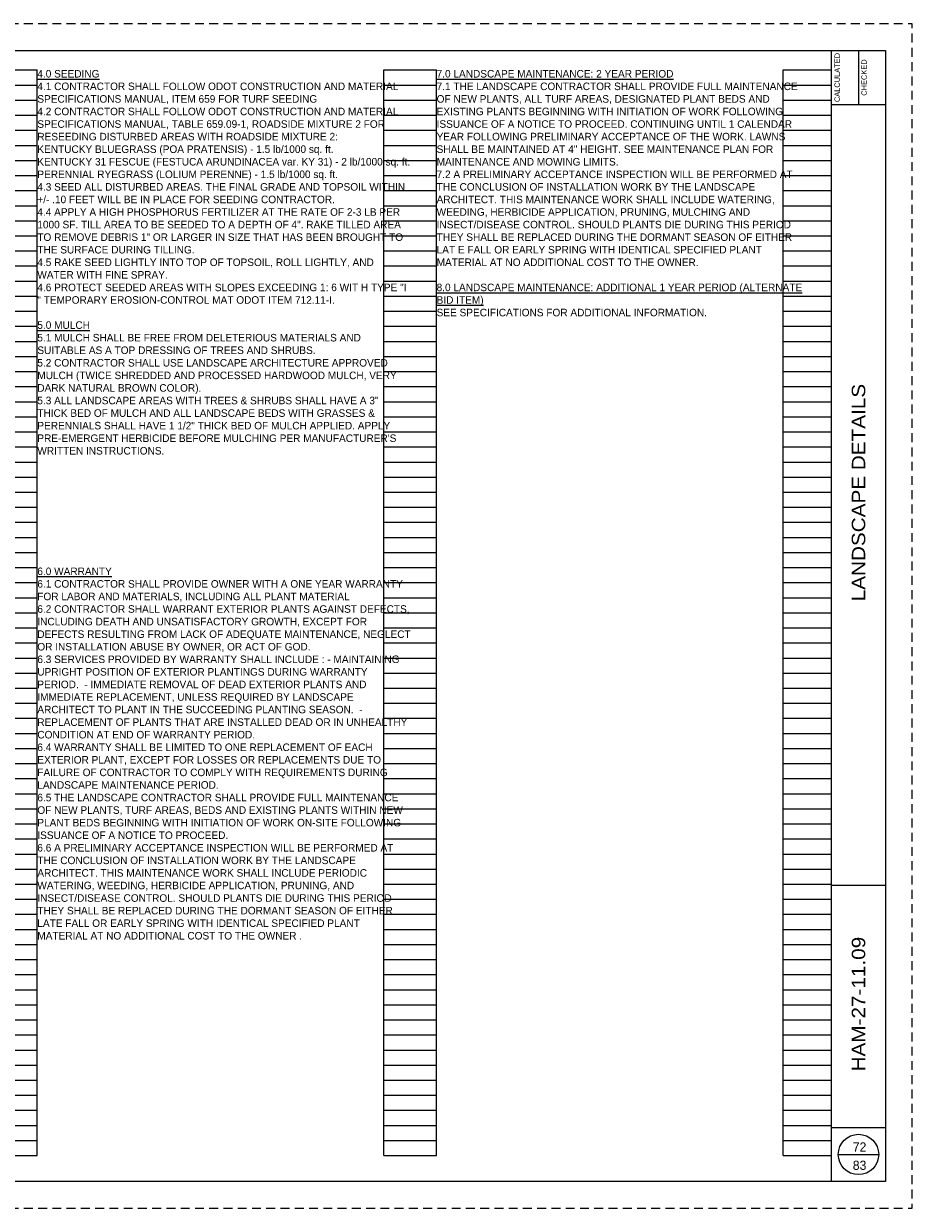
# Paper-space layout '113851PD002' of a CAD drawing. Header units: feet. Extents: x 0 to 187, y -1 to 115.
# Tile 2 of 4: x 17 to 34, y -1 to 21. Entities that reach past the tile are written whole.
import ezdxf
from ezdxf.enums import TextEntityAlignment as Align

# ---------------------------------------------------------------- set-up
doc = ezdxf.new("R2010")
doc.units = ezdxf.units.FT
doc.header["$MEASUREMENT"] = 0
doc.linetypes.add('OhDOT_USTN3', pattern=[0.22, 0.165, -0.055])
doc.layers.add('0_Mview', color=7, linetype='Continuous', plot=False)
for name, color, linetype in [('C-ANNO-TEXT', 7, 'Continuous'), ('PDF2_Text', 7, 'Continuous'), ('SH_Border', 7, 'Continuous'), ('SH_Cut_Line', 7, 'OhDOT_USTN3'), ('SH_Data', 7, 'Continuous')]:
    doc.layers.add(name, color=color, linetype=linetype)
doc.styles.add('Font 70-Main Title', font='txt', dxfattribs={"width": 1.15, "height": 0.25})
doc.styles.add('Slanted-Normal', font='font31.shx', dxfattribs={"height": 0.14})
doc.styles.add('Straight-Normal', font='font30.shx', dxfattribs={"height": 0.14})
doc.styles.add('Straight-Sub Title', font='font30.shx', dxfattribs={"height": 0.17})

# ---------------------------------------------------------------- blocks, each defined once
blk = doc.blocks.new('BLKWO')
at = {"layer": 'SH_Border', "color": 7, "linetype": 'Continuous'}
for p, q in [((32.5, 0.5), (32.5, 21.5)), ((33, 21.5), (33, 20.5)), ((32.5, 20.5), (33.5, 20.5)), ((32.5, 6), (33.5, 6)), ((32.5, 1.5), (33.5, 1.5))]:
    blk.add_line(p, q, dxfattribs=at)
at = {"layer": 'SH_Border', "color": 7, "linetype": 'Continuous', "flags": 128}
blk.add_lwpolyline([(2, 21.5), (33.5, 21.5), (33.5, 0.5), (2, 0.5), (2, 21.5)], close=True, dxfattribs=at)
at = {"layer": 'SH_Cut_Line', "color": 7, "linetype": 'OhDOT_USTN3', "flags": 128}
blk.add_lwpolyline([(0, 0), (34, 0), (34, 22), (0, 22), (0, 0)], close=True, dxfattribs=at)
at = {"layer": 'SH_Data', "color": 7, "linetype": 'Continuous'}
blk.add_line((32.625, 1), (33.375, 1), dxfattribs=at)
blk.add_circle((33, 1), 0.375, dxfattribs=at)
at = {"layer": 'SH_Data', "color": 7, "linetype": 'Continuous', "style": 'Straight-Normal'}
for s, p in [('CALCULATED', (32.553, 21)), ('CHECKED', (33.053, 21))]:
    blk.add_text(s, height=0.1, rotation=90, dxfattribs=at).set_placement(p, align=Align.TOP_CENTER)
at = {"layer": 'SH_Data', "style": 'Straight-Normal'}
for tag, p in [('CALCULATED', (32.989, 21.02)), ('CHECKED', (33.489, 21.02))]:
    blk.add_attdef(tag, text='', height=0.14, rotation=90, dxfattribs=at).set_placement(p, align=Align.BOTTOM_CENTER)
at = {"layer": 'SH_Data', "style": 'Font 70-Main Title', "width": 1.15}
for tag, p in [('TITLEAREA2M', (33, 13.292)), ('TITLEAREA1', (33, 3.792))]:
    blk.add_attdef(tag, text='', height=0.25, rotation=90, dxfattribs=at).set_placement(p, align=Align.MIDDLE_CENTER)
at = {"layer": 'SH_Data', "style": 'Straight-Sub Title'}
for tag, p in [('SHEETNO', (33.02, 1.003)), ('SHEETTOTAL', (33.02, 0.663))]:
    blk.add_attdef(tag, text='', height=0.17, dxfattribs=at).set_placement(p, align=Align.BOTTOM_CENTER)
blk = doc.blocks.new('4COL')
at = {"layer": 'Defpoints', "color": 3, "linetype": 'Continuous'}
for p, q in [((2, 0.98), (2, 21.14)), ((2, 21.14), (2.9, 21.14)), ((2.9, 0.98), (2.9, 21.14)), ((9.34, 0.98), (9.34, 21.14)), ((9.34, 21.14), (10.32, 21.14)), ((10.32, 0.98), (10.32, 21.14)), ((16.76, 0.98), (16.76, 21.14)), ((16.76, 21.14), (17.74, 21.14)), ((17.74, 0.98), (17.74, 21.14)), ((24.18, 0.98), (24.18, 21.14)), ((24.18, 21.14), (25.16, 21.14)), ((25.16, 0.98), (25.16, 21.14)), ((31.6, 0.98), (31.6, 21.14)), ((31.6, 21.14), (32.5, 21.14)), ((32.5, 0.98), (32.5, 21.14)), ((2, 20.86), (2.9, 20.86)), ((9.34, 20.86), (10.32, 20.86)), ((16.76, 20.86), (17.74, 20.86)), ((24.18, 20.86), (25.16, 20.86)), ((31.6, 20.86), (32.5, 20.86)), ((2, 20.58), (2.9, 20.58)), ((9.34, 20.58), (10.32, 20.58)), ((16.76, 20.58), (17.74, 20.58)), ((24.18, 20.58), (25.16, 20.58)), ((31.6, 20.58), (32.5, 20.58)), ((2, 20.3), (2.9, 20.3)), ((9.34, 20.3), (10.32, 20.3)), ((16.76, 20.3), (17.74, 20.3)), ((24.18, 20.3), (25.16, 20.3)), ((31.6, 20.3), (32.5, 20.3)), ((2, 20.02), (2.9, 20.02)), ((9.34, 20.02), (10.32, 20.02)), ((16.76, 20.02), (17.74, 20.02)), ((24.18, 20.02), (25.16, 20.02)), ((31.6, 20.02), (32.5, 20.02)), ((2, 19.74), (2.9, 19.74)), ((9.34, 19.74), (10.32, 19.74)), ((16.76, 19.74), (17.74, 19.74)), ((24.18, 19.74), (25.16, 19.74)), ((31.6, 19.74), (32.5, 19.74)), ((2, 19.46), (2.9, 19.46)), ((9.34, 19.46), (10.32, 19.46)), ((16.76, 19.46), (17.74, 19.46)), ((24.18, 19.46), (25.16, 19.46)), ((31.6, 19.46), (32.5, 19.46)), ((2, 19.18), (2.9, 19.18)), ((9.34, 19.18), (10.32, 19.18)), ((16.76, 19.18), (17.74, 19.18)), ((24.18, 19.18), (25.16, 19.18)), ((31.6, 19.18), (32.5, 19.18)), ((2, 18.9), (2.9, 18.9)), ((9.34, 18.9), (10.32, 18.9)), ((16.76, 18.9), (17.74, 18.9)), ((24.18, 18.9), (25.16, 18.9)), ((31.6, 18.9), (32.5, 18.9)), ((2, 18.62), (2.9, 18.62)), ((9.34, 18.62), (10.32, 18.62)), ((16.76, 18.62), (17.74, 18.62)), ((24.18, 18.62), (25.16, 18.62)), ((31.6, 18.62), (32.5, 18.62)), ((2, 18.34), (2.9, 18.34)), ((9.34, 18.34), (10.32, 18.34)), ((16.76, 18.34), (17.74, 18.34)), ((24.18, 18.34), (25.16, 18.34)), ((31.6, 18.34), (32.5, 18.34)), ((2, 18.06), (2.9, 18.06)), ((9.34, 18.06), (10.32, 18.06)), ((16.76, 18.06), (17.74, 18.06)), ((24.18, 18.06), (25.16, 18.06)), ((31.6, 18.06), (32.5, 18.06)), ((2, 17.78), (2.9, 17.78)), ((9.34, 17.78), (10.32, 17.78)), ((16.76, 17.78), (17.74, 17.78)), ((24.18, 17.78), (25.16, 17.78)), ((31.6, 17.78), (32.5, 17.78)), ((2, 17.5), (2.9, 17.5)), ((9.34, 17.5), (10.32, 17.5)), ((16.76, 17.5), (17.74, 17.5)), ((24.18, 17.5), (25.16, 17.5)), ((31.6, 17.5), (32.5, 17.5)), ((2, 17.22), (2.9, 17.22)), ((9.34, 17.22), (10.32, 17.22)), ((16.76, 17.22), (17.74, 17.22)), ((24.18, 17.22), (25.16, 17.22)), ((31.6, 17.22), (32.5, 17.22)), ((2, 16.94), (2.9, 16.94)), ((9.34, 16.94), (10.32, 16.94)), ((16.76, 16.94), (17.74, 16.94)), ((24.18, 16.94), (25.16, 16.94)), ((31.6, 16.94), (32.5, 16.94)), ((2, 16.66), (2.9, 16.66)), ((9.34, 16.66), (10.32, 16.66)), ((16.76, 16.66), (17.74, 16.66)), ((24.18, 16.66), (25.16, 16.66)), ((31.6, 16.66), (32.5, 16.66)), ((2, 16.38), (2.9, 16.38)), ((9.34, 16.38), (10.32, 16.38)), ((16.76, 16.38), (17.74, 16.38)), ((24.18, 16.38), (25.16, 16.38)), ((31.6, 16.38), (32.5, 16.38)), ((2, 16.1), (2.9, 16.1)), ((9.34, 16.1), (10.32, 16.1)), ((16.76, 16.1), (17.74, 16.1)), ((24.18, 16.1), (25.16, 16.1)), ((31.6, 16.1), (32.5, 16.1)), ((2, 15.82), (2.9, 15.82)), ((9.34, 15.82), (10.32, 15.82)), ((16.76, 15.82), (17.74, 15.82)), ((24.18, 15.82), (25.16, 15.82)), ((31.6, 15.82), (32.5, 15.82)), ((2, 15.54), (2.9, 15.54)), ((9.34, 15.54), (10.32, 15.54)), ((16.76, 15.54), (17.74, 15.54)), ((24.18, 15.54), (25.16, 15.54)), ((31.6, 15.54), (32.5, 15.54)), ((2, 15.26), (2.9, 15.26)), ((9.34, 15.26), (10.32, 15.26)), ((16.76, 15.26), (17.74, 15.26)), ((24.18, 15.26), (25.16, 15.26)), ((31.6, 15.26), (32.5, 15.26)), ((2, 14.98), (2.9, 14.98)), ((9.34, 14.98), (10.32, 14.98)), ((16.76, 14.98), (17.74, 14.98)), ((24.18, 14.98), (25.16, 14.98)), ((31.6, 14.98), (32.5, 14.98)), ((2, 14.7), (2.9, 14.7)), ((9.34, 14.7), (10.32, 14.7)), ((16.76, 14.7), (17.74, 14.7)), ((24.18, 14.7), (25.16, 14.7)), ((31.6, 14.7), (32.5, 14.7)), ((2, 14.42), (2.9, 14.42)), ((9.34, 14.42), (10.32, 14.42)), ((16.76, 14.42), (17.74, 14.42)), ((24.18, 14.42), (25.16, 14.42)), ((31.6, 14.42), (32.5, 14.42)), ((2, 14.14), (2.9, 14.14)), ((9.34, 14.14), (10.32, 14.14)), ((16.76, 14.14), (17.74, 14.14)), ((24.18, 14.14), (25.16, 14.14)), ((31.6, 14.14), (32.5, 14.14)), ((2, 13.86), (2.9, 13.86)), ((9.34, 13.86), (10.32, 13.86)), ((16.76, 13.86), (17.74, 13.86)), ((24.18, 13.86), (25.16, 13.86)), ((31.6, 13.86), (32.5, 13.86)), ((2, 13.58), (2.9, 13.58)), ((9.34, 13.58), (10.32, 13.58)), ((16.76, 13.58), (17.74, 13.58)), ((24.18, 13.58), (25.16, 13.58)), ((31.6, 13.58), (32.5, 13.58)), ((2, 13.3), (2.9, 13.3)), ((9.34, 13.3), (10.32, 13.3)), ((16.76, 13.3), (17.74, 13.3)), ((24.18, 13.3), (25.16, 13.3)), ((31.6, 13.3), (32.5, 13.3)), ((2, 13.02), (2.9, 13.02)), ((9.34, 13.02), (10.32, 13.02)), ((16.76, 13.02), (17.74, 13.02)), ((24.18, 13.02), (25.16, 13.02)), ((31.6, 13.02), (32.5, 13.02)), ((2, 12.74), (2.9, 12.74)), ((9.34, 12.74), (10.32, 12.74)), ((16.76, 12.74), (17.74, 12.74)), ((24.18, 12.74), (25.16, 12.74)), ((31.6, 12.74), (32.5, 12.74)), ((2, 12.46), (2.9, 12.46)), ((9.34, 12.46), (10.32, 12.46)), ((16.76, 12.46), (17.74, 12.46)), ((24.18, 12.46), (25.16, 12.46)), ((31.6, 12.46), (32.5, 12.46)), ((2, 12.18), (2.9, 12.18)), ((9.34, 12.18), (10.32, 12.18)), ((16.76, 12.18), (17.74, 12.18)), ((24.18, 12.18), (25.16, 12.18)), ((31.6, 12.18), (32.5, 12.18)), ((2, 11.9), (2.9, 11.9)), ((9.34, 11.9), (10.32, 11.9)), ((16.76, 11.9), (17.74, 11.9)), ((24.18, 11.9), (25.16, 11.9)), ((31.6, 11.9), (32.5, 11.9)), ((2, 11.62), (2.9, 11.62)), ((9.34, 11.62), (10.32, 11.62)), ((16.76, 11.62), (17.74, 11.62)), ((24.18, 11.62), (25.16, 11.62)), ((31.6, 11.62), (32.5, 11.62)), ((2, 11.34), (2.9, 11.34)), ((9.34, 11.34), (10.32, 11.34)), ((16.76, 11.34), (17.74, 11.34)), ((24.18, 11.34), (25.16, 11.34)), ((31.6, 11.34), (32.5, 11.34)), ((2, 11.06), (2.9, 11.06)), ((9.34, 11.06), (10.32, 11.06)), ((16.76, 11.06), (17.74, 11.06)), ((24.18, 11.06), (25.16, 11.06)), ((31.6, 11.06), (32.5, 11.06)), ((2, 10.78), (2.9, 10.78)), ((9.34, 10.78), (10.32, 10.78)), ((16.76, 10.78), (17.74, 10.78)), ((24.18, 10.78), (25.16, 10.78)), ((31.6, 10.78), (32.5, 10.78)), ((2, 10.5), (2.9, 10.5)), ((9.34, 10.5), (10.32, 10.5)), ((16.76, 10.5), (17.74, 10.5)), ((24.18, 10.5), (25.16, 10.5)), ((31.6, 10.5), (32.5, 10.5)), ((2, 10.22), (2.9, 10.22)), ((9.34, 10.22), (10.32, 10.22)), ((16.76, 10.22), (17.74, 10.22)), ((24.18, 10.22), (25.16, 10.22)), ((31.6, 10.22), (32.5, 10.22)), ((2, 9.94), (2.9, 9.94)), ((9.34, 9.94), (10.32, 9.94)), ((16.76, 9.94), (17.74, 9.94)), ((24.18, 9.94), (25.16, 9.94)), ((31.6, 9.94), (32.5, 9.94)), ((2, 9.66), (2.9, 9.66)), ((9.34, 9.66), (10.32, 9.66)), ((16.76, 9.66), (17.74, 9.66)), ((24.18, 9.66), (25.16, 9.66)), ((31.6, 9.66), (32.5, 9.66)), ((2, 9.38), (2.9, 9.38)), ((9.34, 9.38), (10.32, 9.38)), ((16.76, 9.38), (17.74, 9.38)), ((24.18, 9.38), (25.16, 9.38)), ((31.6, 9.38), (32.5, 9.38)), ((2, 9.1), (2.9, 9.1)), ((9.34, 9.1), (10.32, 9.1)), ((16.76, 9.1), (17.74, 9.1)), ((24.18, 9.1), (25.16, 9.1)), ((31.6, 9.1), (32.5, 9.1)), ((2, 8.82), (2.9, 8.82)), ((9.34, 8.82), (10.32, 8.82)), ((16.76, 8.82), (17.74, 8.82)), ((24.18, 8.82), (25.16, 8.82)), ((31.6, 8.82), (32.5, 8.82)), ((2, 8.54), (2.9, 8.54)), ((9.34, 8.54), (10.32, 8.54)), ((16.76, 8.54), (17.74, 8.54)), ((24.18, 8.54), (25.16, 8.54)), ((31.6, 8.54), (32.5, 8.54)), ((2, 8.26), (2.9, 8.26)), ((9.34, 8.26), (10.32, 8.26)), ((16.76, 8.26), (17.74, 8.26)), ((24.18, 8.26), (25.16, 8.26)), ((31.6, 8.26), (32.5, 8.26)), ((2, 7.98), (2.9, 7.98)), ((9.34, 7.98), (10.32, 7.98)), ((16.76, 7.98), (17.74, 7.98)), ((24.18, 7.98), (25.16, 7.98)), ((31.6, 7.98), (32.5, 7.98)), ((2, 7.7), (2.9, 7.7)), ((9.34, 7.7), (10.32, 7.7)), ((16.76, 7.7), (17.74, 7.7)), ((24.18, 7.7), (25.16, 7.7)), ((31.6, 7.7), (32.5, 7.7)), ((2, 7.42), (2.9, 7.42)), ((9.34, 7.42), (10.32, 7.42)), ((16.76, 7.42), (17.74, 7.42)), ((24.18, 7.42), (25.16, 7.42)), ((31.6, 7.42), (32.5, 7.42)), ((2, 7.14), (2.9, 7.14)), ((9.34, 7.14), (10.32, 7.14)), ((16.76, 7.14), (17.74, 7.14)), ((24.18, 7.14), (25.16, 7.14)), ((31.6, 7.14), (32.5, 7.14)), ((2, 6.86), (2.9, 6.86)), ((9.34, 6.86), (10.32, 6.86)), ((16.76, 6.86), (17.74, 6.86)), ((24.18, 6.86), (25.16, 6.86)), ((31.6, 6.86), (32.5, 6.86)), ((2, 6.58), (2.9, 6.58)), ((9.34, 6.58), (10.32, 6.58)), ((16.76, 6.58), (17.74, 6.58)), ((24.18, 6.58), (25.16, 6.58)), ((31.6, 6.58), (32.5, 6.58)), ((2, 6.3), (2.9, 6.3)), ((9.34, 6.3), (10.32, 6.3)), ((16.76, 6.3), (17.74, 6.3)), ((24.18, 6.3), (25.16, 6.3)), ((31.6, 6.3), (32.5, 6.3)), ((2, 6.02), (2.9, 6.02)), ((9.34, 6.02), (10.32, 6.02)), ((16.76, 6.02), (17.74, 6.02)), ((24.18, 6.02), (25.16, 6.02)), ((31.6, 6.02), (32.5, 6.02)), ((2, 5.74), (2.9, 5.74)), ((9.34, 5.74), (10.32, 5.74)), ((16.76, 5.74), (17.74, 5.74)), ((24.18, 5.74), (25.16, 5.74)), ((31.6, 5.74), (32.5, 5.74)), ((2, 5.46), (2.9, 5.46)), ((9.34, 5.46), (10.32, 5.46)), ((16.76, 5.46), (17.74, 5.46)), ((24.18, 5.46), (25.16, 5.46)), ((31.6, 5.46), (32.5, 5.46)), ((2, 5.18), (2.9, 5.18)), ((9.34, 5.18), (10.32, 5.18)), ((16.76, 5.18), (17.74, 5.18)), ((24.18, 5.18), (25.16, 5.18)), ((31.6, 5.18), (32.5, 5.18)), ((2, 4.9), (2.9, 4.9)), ((9.34, 4.9), (10.32, 4.9)), ((16.76, 4.9), (17.74, 4.9)), ((24.18, 4.9), (25.16, 4.9)), ((31.6, 4.9), (32.5, 4.9)), ((2, 4.62), (2.9, 4.62)), ((9.34, 4.62), (10.32, 4.62)), ((16.76, 4.62), (17.74, 4.62)), ((24.18, 4.62), (25.16, 4.62)), ((31.6, 4.62), (32.5, 4.62)), ((2, 4.34), (2.9, 4.34)), ((9.34, 4.34), (10.32, 4.34)), ((16.76, 4.34), (17.74, 4.34)), ((24.18, 4.34), (25.16, 4.34)), ((31.6, 4.34), (32.5, 4.34)), ((2, 4.06), (2.9, 4.06)), ((9.34, 4.06), (10.32, 4.06)), ((16.76, 4.06), (17.74, 4.06)), ((24.18, 4.06), (25.16, 4.06)), ((31.6, 4.06), (32.5, 4.06)), ((2, 3.78), (2.9, 3.78)), ((9.34, 3.78), (10.32, 3.78)), ((16.76, 3.78), (17.74, 3.78)), ((24.18, 3.78), (25.16, 3.78)), ((31.6, 3.78), (32.5, 3.78)), ((2, 3.5), (2.9, 3.5)), ((9.34, 3.5), (10.32, 3.5)), ((16.76, 3.5), (17.74, 3.5)), ((24.18, 3.5), (25.16, 3.5)), ((31.6, 3.5), (32.5, 3.5)), ((2, 3.22), (2.9, 3.22)), ((9.34, 3.22), (10.32, 3.22)), ((16.76, 3.22), (17.74, 3.22)), ((24.18, 3.22), (25.16, 3.22)), ((31.6, 3.22), (32.5, 3.22)), ((2, 2.94), (2.9, 2.94)), ((9.34, 2.94), (10.32, 2.94)), ((16.76, 2.94), (17.74, 2.94)), ((24.18, 2.94), (25.16, 2.94)), ((31.6, 2.94), (32.5, 2.94)), ((2, 2.66), (2.9, 2.66)), ((9.34, 2.66), (10.32, 2.66)), ((16.76, 2.66), (17.74, 2.66)), ((24.18, 2.66), (25.16, 2.66)), ((31.6, 2.66), (32.5, 2.66)), ((2, 2.38), (2.9, 2.38)), ((9.34, 2.38), (10.32, 2.38)), ((16.76, 2.38), (17.74, 2.38)), ((24.18, 2.38), (25.16, 2.38)), ((31.6, 2.38), (32.5, 2.38)), ((2, 2.1), (2.9, 2.1)), ((9.34, 2.1), (10.32, 2.1)), ((16.76, 2.1), (17.74, 2.1)), ((24.18, 2.1), (25.16, 2.1)), ((31.6, 2.1), (32.5, 2.1)), ((2, 1.82), (2.9, 1.82)), ((9.34, 1.82), (10.32, 1.82)), ((16.76, 1.82), (17.74, 1.82)), ((24.18, 1.82), (25.16, 1.82)), ((31.6, 1.82), (32.5, 1.82)), ((2, 1.54), (2.9, 1.54)), ((9.34, 1.54), (10.32, 1.54)), ((16.76, 1.54), (17.74, 1.54)), ((24.18, 1.54), (25.16, 1.54)), ((31.6, 1.54), (32.5, 1.54)), ((2, 1.26), (2.9, 1.26)), ((9.34, 1.26), (10.32, 1.26)), ((16.76, 1.26), (17.74, 1.26)), ((24.18, 1.26), (25.16, 1.26)), ((31.6, 1.26), (32.5, 1.26)), ((2, 0.98), (2.9, 0.98)), ((9.34, 0.98), (10.32, 0.98)), ((16.76, 0.98), (17.74, 0.98)), ((24.18, 0.98), (25.16, 0.98)), ((31.6, 0.98), (32.5, 0.98))]:
    blk.add_line(p, q, dxfattribs=at)
blk.add_point((0, 0), dxfattribs=at)

psp = doc.layouts.new('113851PD002')

# ---------------------------------------------------------------- block references
at = {"layer": '0_Mview'}
psp.add_blockref('4COL', (-0.5, -0.625), dxfattribs=at)
at = {"layer": 'C-ANNO-TEXT'}
ref = psp.add_blockref('BLKWO', (-0.5, -0.625), dxfattribs=at)
ref.add_attrib('TITLEAREA2M', 'LANDSCAPE DETAILS', dxfattribs={"layer": 'SH_Data', "height": 0.25, "rotation": 90, "style": 'Font 70-Main Title', "width": 1.15}).set_placement((32.5, 12.667), align=Align.MIDDLE_CENTER)
ref.add_attrib('TITLEAREA1', 'HAM-27-11.09', dxfattribs={"layer": 'SH_Data', "height": 0.25, "rotation": 90, "style": 'Font 70-Main Title', "width": 1.15}).set_placement((32.5, 3.167), align=Align.MIDDLE_CENTER)
ref.add_attrib('SHEETTOTAL', '83', dxfattribs={"layer": 'SH_Data', "height": 0.17, "style": 'Straight-Sub Title'}).set_placement((32.52, 0.038), align=Align.BOTTOM_CENTER)
ref.add_attrib('SHEETNO', '72', dxfattribs={"layer": 'SH_Data', "height": 0.17, "style": 'Straight-Sub Title'}).set_placement((32.52, 0.378), align=Align.BOTTOM_CENTER)

# ---------------------------------------------------------------- texts
at = {"layer": 'PDF2_Text', "char_height": 0.14, "width": 6.93, "attachment_point": 1, "style": 'Slanted-Normal'}
for s, insert in [('{\\L4.0 SEEDING \\P}4.1 CONTRACTOR SHALL FOLLOW ODOT CONSTRUCTION AND MATERIAL SPECIFICATIONS MANUAL, ITEM 659 FOR TURF SEEDING \\P4.2 CONTRACTOR SHALL FOLLOW ODOT CONSTRUCTION AND MATERIAL SPECIFICATIONS MANUAL, TABLE 659.09-1, ROADSIDE MIXTURE 2 FOR RESEEDING DISTURBED AREAS WITH ROADSIDE MIXTURE 2: \\PKENTUCKY BLUEGRASS (POA PRATENSIS) - 1.5 lb/1000 sq. ft.  \\PKENTUCKY 31 FESCUE (FESTUCA ARUNDINACEA var. KY 31) - 2 lb/1000 sq. ft.  \\PPERENNIAL RYEGRASS (LOLIUM PERENNE) - 1.5 lb/1000 sq. ft.  \\P4.3 SEED ALL DISTURBED AREAS. THE FINAL GRADE AND TOPSOIL WITHIN +/- .10 FEET WILL BE IN PLACE FOR SEEDING CONTRACTOR.  \\P4.4 APPLY A HIGH PHOSPHORUS FERTILIZER AT THE RATE OF 2-3 LB PER 1000 SF. TILL AREA TO BE SEEDED TO A DEPTH OF 4". RAKE TILLED AREA TO REMOVE DEBRIS 1" OR LARGER IN SIZE THAT HAS BEEN BROUGHT TO THE SURFACE DURING TILLING.  \\P4.5 RAKE SEED LIGHTLY INTO TOP OF TOPSOIL, ROLL LIGHTLY, AND WATER WITH FINE SPRAY.  \\P4.6 PROTECT SEEDED AREAS WITH SLOPES EXCEEDING 1: 6 WIT H TYPE "I " TEMPORARY EROSION-CONTROL MAT ODOT ITEM 712.11-I.  \\P\\P{\\L5.0 MULCH \\P}5.1 MULCH SHALL BE FREE FROM DELETERIOUS MATERIALS AND SUITABLE AS A TOP DRESSING OF TREES AND SHRUBS.  \\P5.2 CONTRACTOR SHALL USE LANDSCAPE ARCHITECTURE APPROVED MULCH (TWICE SHREDDED AND PROCESSED HARDWOOD MULCH, VERY DARK NATURAL BROWN COLOR).  \\P5.3 ALL LANDSCAPE AREAS WITH TREES & SHRUBS SHALL HAVE A 3" THICK BED OF MULCH AND ALL LANDSCAPE BEDS WITH GRASSES & PERENNIALS SHALL HAVE 1 1/2" THICK BED OF MULCH APPLIED. APPLY PRE-EMERGENT HERBICIDE BEFORE MULCHING PER MANUFACTURER\'S WRITTEN INSTRUCTIONS.', (17.24, 20.515)), ('{\\L7.0 LANDSCAPE MAINTENANCE: 2 YEAR PERIOD \\P}7.1 THE LANDSCAPE CONTRACTOR SHALL PROVIDE FULL MAINTENANCE OF NEW PLANTS, ALL TURF AREAS, DESIGNATED PLANT BEDS AND EXISTING PLANTS BEGINNING WITH INITIATION OF WORK FOLLOWING ISSUANCE OF A NOTICE TO PROCEED. CONTINUING UNTIL 1 CALENDAR YEAR FOLLOWING PRELIMINARY ACCEPTANCE OF THE WORK. LAWNS SHALL BE MAINTAINED AT 4" HEIGHT. SEE MAINTENANCE PLAN FOR MAINTENANCE AND MOWING LIMITS.  \\P7.2 A PRELIMINARY ACCEPTANCE INSPECTION WILL BE PERFORMED AT THE CONCLUSION OF INSTALLATION WORK BY THE LANDSCAPE ARCHITECT. THIS MAINTENANCE WORK SHALL INCLUDE WATERING, WEEDING, HERBICIDE APPLICATION, PRUNING, MULCHING AND INSECT/DISEASE CONTROL. SHOULD PLANTS DIE DURING THIS PERIOD THEY SHALL BE REPLACED DURING THE DORMANT SEASON OF EITHER LAT E FALL OR EARLY SPRING WITH IDENTICAL SPECIFIED PLANT  MATERIAL AT NO ADDITIONAL COST TO THE OWNER.  \\P\\P{\\L8.0 LANDSCAPE MAINTENANCE: ADDITIONAL 1 YEAR PERIOD (ALTERNATE BID ITEM) \\P}SEE SPECIFICATIONS FOR ADDITIONAL INFORMATION.', (24.66, 20.515)), ('{\\L6.0 WARRANTY }\\P6.1 CONTRACTOR SHALL PROVIDE OWNER WITH A ONE YEAR WARRANTY FOR LABOR AND MATERIALS, INCLUDING ALL PLANT MATERIAL \\P6.2 CONTRACTOR SHALL WARRANT EXTERIOR PLANTS AGAINST DEFECTS, INCLUDING DEATH AND UNSATISFACTORY GROWTH, EXCEPT FOR DEFECTS RESULTING FROM LACK OF ADEQUATE MAINTENANCE, NEGLECT OR INSTALLATION ABUSE BY OWNER, OR ACT OF GOD.  \\P6.3 SERVICES PROVIDED BY WARRANTY SHALL INCLUDE : - MAINTAINING UPRIGHT POSITION OF EXTERIOR PLANTINGS DURING WARRANTY PERIOD.  - IMMEDIATE REMOVAL OF DEAD EXTERIOR PLANTS AND IMMEDIATE REPLACEMENT, UNLESS REQUIRED BY LANDSCAPE ARCHITECT TO PLANT IN THE SUCCEEDING PLANTING SEASON.  - REPLACEMENT OF PLANTS THAT ARE INSTALLED DEAD OR IN UNHEALTHY CONDITION AT END OF WARRANTY PERIOD.  \\P6.4 WARRANTY SHALL BE LIMITED TO ONE REPLACEMENT OF EACH EXTERIOR PLANT, EXCEPT FOR LOSSES OR REPLACEMENTS DUE TO FAILURE OF CONTRACTOR TO COMPLY WITH REQUIREMENTS DURING LANDSCAPE MAINTENANCE PERIOD.  \\P6.5 THE LANDSCAPE CONTRACTOR SHALL PROVIDE FULL MAINTENANCE OF NEW PLANTS, TURF AREAS, BEDS AND EXISTING PLANTS WITHIN NEW PLANT BEDS BEGINNING WITH INITIATION OF WORK ON-SITE FOLLOWING ISSUANCE OF A NOTICE TO PROCEED.  \\P6.6 A PRELIMINARY ACCEPTANCE INSPECTION WILL BE PERFORMED AT THE CONCLUSION OF INSTALLATION WORK BY THE LANDSCAPE ARCHITECT. THIS MAINTENANCE WORK SHALL INCLUDE PERIODIC WATERING, WEEDING, HERBICIDE APPLICATION, PRUNING, AND INSECT/DISEASE CONTROL. SHOULD PLANTS DIE DURING THIS PERIOD THEY SHALL BE REPLACED DURING THE DORMANT SEASON OF EITHER LATE FALL OR EARLY SPRING WITH IDENTICAL SPECIFIED PLANT MATERIAL AT NO ADDITIONAL COST TO THE OWNER .  ', (17.24, 11.275))]:
    psp.add_mtext(s, dxfattribs=dict(at, insert=insert))

doc.saveas('drawing.dxf')
